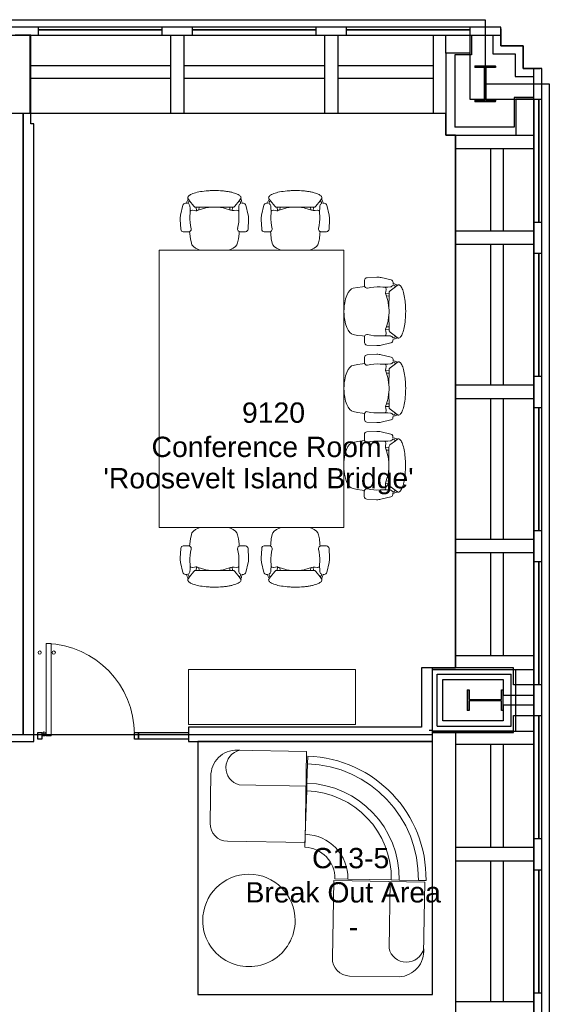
# Model space of a CAD drawing. Header units: inches. Extents: x -1 to 4727, y -3 to 1727.
# Tile 163 of 163: x 4521 to 4727, y 1344 to 1727. Entities that reach past the tile are written whole.
import ezdxf

# ---------------------------------------------------------------- set-up
doc = ezdxf.new("R2010")
doc.units = ezdxf.units.IN
doc.header["$LTSCALE"] = 42
doc.header["$MEASUREMENT"] = 0
doc.layers.get('0').update_dxf_attribs({"linetype": 'CONTINUOUS'})
for name, color, linetype in [('A-GLAZ', 8, 'CONTINUOUS'), ('A-WALL', 7, 'CONTINUOUS'), ('I-DOOR', 9, 'CONTINUOUS'), ('I-FURN', 8, 'CONTINUOUS'), ('I-FURN-CONF', 9, 'CONTINUOUS'), ('I-WALL', 8, 'CONTINUOUS'), ('Room Names & IDs', 7, 'CONTINUOUS'), ('S-COLS', 7, 'CONTINUOUS'), ('triGrossAreaLayer', 7, 'CONTINUOUS'), ('triLabelLayer', 7, 'CONTINUOUS'), ('triMeasuredGrossAreaLayer', 7, 'CONTINUOUS'), ('triSpaceLayer', 7, 'CONTINUOUS')]:
    doc.layers.add(name, color=color, linetype=linetype)
doc.styles.add('PDF Helvetica', font='Helvetica.ttf')
doc.styles.get("Standard").update_dxf_attribs({"font": 'romans.shx'})

# ---------------------------------------------------------------- blocks, each defined once
blk = doc.blocks.new('36 in table - FURN_Westelm_PedestalCoffeeTable-4384497-FURNITURE PLAN - FLOOR 09 - EAST')
at = {"lineweight": 9}
for start, end in [(360, 180), (180, 360)]:
    blk.add_arc((0, 0), 18, start, end, dxfattribs=at)
blk = doc.blocks.new('Bernhardt-Design_Seating_Casino_90-Curved_Corner - 90 Curved Corner-4407081-FURNITURE PLAN - FLOOR 09 - EAST')
at = {"lineweight": 9}
for p, q in [((-31.18, -0.67), (-33.28, 1.45)), ((33.54, 1.45), (31.44, -0.67)), ((-25.89, -6.03), (-31.18, -0.67)), ((31.44, -0.67), (26.15, -6.03)), ((-23.78, -8.16), (-25.89, -6.03)), ((26.15, -6.03), (24.04, -8.16)), ((-11.9, -20.19), (-23.78, -8.16)), ((24.04, -8.16), (12.16, -20.19)), ((-8.34, -23.8), (-11.9, -20.19)), ((12.16, -20.19), (8.6, -23.8))]:
    blk.add_line(p, q, dxfattribs=at)
for radius in [47.54, 44.56, 37.03, 34.03, 17.12, 12.05]:
    blk.add_arc((0.13, -32.37), radius, 45.3564, 134.6436, dxfattribs=at)
blk = doc.blocks.new('Bernhardt-Design_Seating_Casino_LHF - Casino 1 Seat LHF-4409196-FURNITURE PLAN - FLOOR 09 - EAST')
at = {"lineweight": 9}
for p, q in [((63.03, 18.17), (35, 18.17)), ((63.03, -17.32), (63.03, 18.17)), ((25.93, 8.86), (25.93, -10.47)), ((37.04, 4.67), (63.03, 4.67)), ((32.78, -17.32), (63.03, -17.32))]:
    blk.add_line(p, q, dxfattribs=at)
for centre, radius, start, end in [((36.02, 8.11), 10.11, 84.2084, 175.7916), ((38.65, 11.42), 6.94, 103.4732, 256.5268), ((32.78, -10.47), 6.85, 180, 270)]:
    blk.add_arc(centre, radius, start, end, dxfattribs=at)
blk = doc.blocks.new('Bernhardt-Design_Seating_Casino_LHF - Casino 1 Seat LHF-4409366-FURNITURE PLAN - FLOOR 09 - EAST')
at = {"lineweight": 9}
for p, q in [((32.78, 17.32), (63.03, 17.32)), ((63.03, 17.32), (63.03, -18.17)), ((25.93, -8.86), (25.93, 10.47)), ((37.04, -4.67), (63.03, -4.67)), ((63.03, -18.17), (35, -18.17))]:
    blk.add_line(p, q, dxfattribs=at)
for centre, radius, start, end in [((32.78, 10.47), 6.85, 90, 180), ((38.65, -11.42), 6.94, 103.4732, 256.5268), ((36.02, -8.11), 10.11, 184.2084, 275.7916)]:
    blk.add_arc(centre, radius, start, end, dxfattribs=at)
blk = doc.blocks.new('Community Table - Cisco 9_ x 6_ - 28_ HIGH 3-6751743-FURNITURE PLAN - FLOOR 09 - EAST')
at = {"lineweight": 9}
for p, q in [((36, 54), (-36, 54)), ((-36, 54), (-36, -54)), ((36, -54), (36, 54)), ((-36, -54), (36, -54))]:
    blk.add_line(p, q, dxfattribs=at)
blk = doc.blocks.new('Chair - Task - Herman Miller - Aeron - Default-1424596-FURNITURE PLAN - FLOOR 09 - EAST')
at = {"lineweight": 9}
for p, q in [((-5.69, 12.24), (-1.86, 13.15)), ((-0.16, 13.31), (3.68, 13.11)), ((4.63, 12.11), (4.63, 10.03)), ((-8.29, 10.29), (-8.1, 10.14)), ((-7.44, 9.64), (-8.1, 10.14)), ((-7.44, 9.64), (-5.32, 8.01)), ((-6.97, 10.69), (-6.47, 10.79)), ((-6.39, 10.29), (-6.69, 10.2)), ((-6.47, 10.79), (-6.46, 11.29)), ((-5.32, 8.01), (-4.97, 7.6)), ((-3.74, 8.65), (-3.61, 9.19)), ((-3.74, 8.54), (-3.74, 8.65)), ((-3.63, 7.72), (-3.74, 8.54)), ((-3.57, 7.19), (-3.63, 7.72)), ((-3.61, 9.19), (-3.5, 9.32)), ((-3.5, 9.32), (-3.23, 9.47)), ((4.56, 9.69), (5.45, 9.57)), ((5.45, 9.57), (7.37, 9.36)), ((7.37, 9.36), (9.02, 8.99)), ((9.02, 8.99), (9.73, 8.75)), ((9.73, 8.75), (10.41, 8.19)), ((10.41, 8.19), (11.03, 7.34)), ((-4.97, 7.6), (-4.91, 7.07)), ((-3.57, 6.95), (-4.91, 7.07)), ((-4.91, 7.07), (-4.89, 1.3)), ((-4.91, 5.96), (-3.89, 6.02)), ((-4.56, 3.74), (-3.8, 6.31)), ((-3.8, 6.31), (-3.57, 6.9)), ((-3.57, 6.9), (-3.57, 7.19)), ((11.03, 7.34), (11.57, 6.22)), ((11.57, 6.22), (12.02, 4.89)), ((12.02, 4.89), (12.35, 3.38)), ((-4.89, 1.3), (-4.62, 3.39)), ((-4.62, 3.39), (-4.56, 3.74)), ((12.35, 3.38), (12.51, 2.13)), ((-4.89, -1.3), (-4.91, -7.07)), ((-4.62, -3.39), (-4.89, -1.3)), ((-4.56, -3.74), (-4.62, -3.39)), ((-3.8, -6.31), (-4.56, -3.74)), ((12.35, -3.38), (12.02, -4.89)), ((12.51, -2.13), (12.35, -3.38)), ((-4.97, -7.6), (-5.32, -8.01)), ((-4.91, -7.07), (-4.97, -7.6)), ((-4.91, -5.96), (-3.89, -6.02)), ((-3.57, -6.95), (-4.91, -7.07)), ((-3.57, -6.9), (-3.8, -6.31)), ((-3.63, -7.72), (-3.57, -7.19)), ((-3.57, -7.19), (-3.57, -6.9)), ((11.03, -7.34), (10.41, -8.19)), ((11.57, -6.22), (11.03, -7.34)), ((12.02, -4.89), (11.57, -6.22)), ((-8.1, -10.14), (-8.29, -10.29)), ((-8.1, -10.14), (-7.44, -9.64)), ((-5.32, -8.01), (-7.44, -9.64)), ((-6.47, -10.79), (-6.97, -10.69)), ((-6.69, -10.2), (-6.39, -10.29)), ((-6.46, -11.29), (-6.47, -10.79)), ((-3.74, -8.54), (-3.63, -7.72)), ((-3.74, -8.65), (-3.74, -8.54)), ((-3.61, -9.19), (-3.74, -8.65)), ((-3.5, -9.32), (-3.61, -9.19)), ((-3.23, -9.47), (-3.5, -9.32)), ((5.45, -9.57), (4.56, -9.69)), ((4.63, -10.03), (4.63, -12.11)), ((7.37, -9.36), (5.45, -9.57)), ((9.02, -8.99), (7.37, -9.36)), ((9.73, -8.75), (9.02, -8.99)), ((10.41, -8.19), (9.73, -8.75)), ((-1.86, -13.15), (-5.69, -12.24)), ((3.68, -13.11), (-0.16, -13.31))]:
    blk.add_line(p, q, dxfattribs=at)
for centre, radius, start, end in [((-5.46, 11.27), 1, 103.3925, 178.698), ((-0.47, 7.31), 6, 87.0643, 103.3925), ((3.63, 12.11), 1, 0, 87.0643), ((-8.57, 9.93), 0.45, 52.4809, 89.3775), ((-6.72, 8.74), 1.96, 97.4331, 134.5669), ((-6.33, 8.94), 1.31, 105.9454, 147.8944), ((-5.34, 10.69), 1.13, 200.7831, 264.9363), ((-3.13, 35.67), 26.21, 264.9363, 273.5466), ((-0.51, -6.46), 16, 75.7341, 93.5466), ((3.66, 9.96), 0.937, 255.7341, 335.4422), ((3.63, 10.03), 1, 332.4862, 0), ((17.99, -0.99), 22.97, 159.7776, 162.2357), ((27.52, 0), 32.43, 177.709, 182.291), ((-4.36, 0), 17, 352.8004, 7.1996), ((17.99, 0.99), 22.97, 197.7643, 200.2224), ((-8.57, -9.93), 0.45, 270.6225, 307.5191), ((-6.72, -8.74), 1.96, 225.4331, 262.5669), ((-6.33, -8.94), 1.31, 212.1056, 254.0546), ((-5.46, -11.27), 1, 181.302, 256.6075), ((-5.34, -10.69), 1.13, 95.0637, 159.2169), ((-3.13, -35.67), 26.21, 86.4534, 95.0637), ((-0.51, 6.46), 16, 266.4534, 284.2659), ((3.66, -9.96), 0.937, 24.5578, 104.2659), ((3.63, -10.03), 1, 0, 27.5138), ((-0.47, -7.31), 6, 256.6075, 272.9357), ((3.63, -12.11), 1, 272.9357, 0)]:
    blk.add_arc(centre, radius, start, end, dxfattribs=at)
blk.add_open_spline([(-8.56, -10.38), (-8.71, -10.38), (-9.01, -10.3), (-9.59, -9.79), (-10.25, -8.54), (-10.89, -6.21), (-11.23, -3.75), (-11.37, -1.63), (-11.42, 0.54), (-11.32, 2.72), (-11.1, 4.73), (-10.86, 6.13), (-10.57, 7.37), (-10.23, 8.44), (-9.85, 9.29), (-9.44, 9.92), (-9.01, 10.3), (-8.71, 10.38), (-8.56, 10.38)], degree=3, knots=[-1, -1, -1, -1, -0.95, -0.9, -0.8, -0.7, -0.6, -0.55, -0.5, -0.4, -0.35, -0.3, -0.25, -0.2, -0.15, -0.1, -0.05, 0, 0, 0, 0], dxfattribs=at)
blk = doc.blocks.new('Chair - Task - Herman Miller - Aeron - Default-V201-FURNITURE PLAN - FLOOR 09 - EAST')
at = {"lineweight": 9}
for p, q in [((-1.86, 13.15), (-5.69, 12.24)), ((3.68, 13.11), (-0.16, 13.31)), ((4.63, 10.03), (4.63, 12.11)), ((-8.1, 10.14), (-8.29, 10.29)), ((-8.1, 10.14), (-7.44, 9.64)), ((-5.32, 8.01), (-7.44, 9.64)), ((-6.47, 10.79), (-6.97, 10.69)), ((-6.69, 10.2), (-6.39, 10.29)), ((-6.46, 11.29), (-6.47, 10.79)), ((-4.97, 7.6), (-5.32, 8.01)), ((-3.61, 9.19), (-3.74, 8.65)), ((-3.74, 8.65), (-3.74, 8.54)), ((-3.74, 8.54), (-3.63, 7.72)), ((-3.63, 7.72), (-3.57, 7.19)), ((-3.5, 9.32), (-3.61, 9.19)), ((-3.23, 9.47), (-3.5, 9.32)), ((5.45, 9.57), (4.56, 9.69)), ((7.37, 9.36), (5.45, 9.57)), ((9.02, 8.99), (7.37, 9.36)), ((9.73, 8.75), (9.02, 8.99)), ((10.41, 8.19), (9.73, 8.75)), ((11.03, 7.34), (10.41, 8.19)), ((-4.91, 7.07), (-4.97, 7.6)), ((-3.57, 6.95), (-4.91, 7.07)), ((-4.89, 1.3), (-4.91, 7.07)), ((-4.91, 5.96), (-3.89, 6.02)), ((-3.8, 6.31), (-4.56, 3.74)), ((-3.57, 6.9), (-3.8, 6.31)), ((-3.57, 7.19), (-3.57, 6.9)), ((11.57, 6.22), (11.03, 7.34)), ((12.02, 4.89), (11.57, 6.22)), ((12.35, 3.38), (12.02, 4.89)), ((-4.62, 3.39), (-4.89, 1.3)), ((-4.56, 3.74), (-4.62, 3.39)), ((12.51, 2.13), (12.35, 3.38)), ((-4.91, -7.07), (-4.89, -1.3)), ((-4.89, -1.3), (-4.62, -3.39)), ((-4.62, -3.39), (-4.56, -3.74)), ((-4.56, -3.74), (-3.8, -6.31)), ((12.02, -4.89), (12.35, -3.38)), ((12.35, -3.38), (12.51, -2.13)), ((-5.32, -8.01), (-4.97, -7.6)), ((-4.97, -7.6), (-4.91, -7.07)), ((-4.91, -5.96), (-3.89, -6.02)), ((-3.57, -6.95), (-4.91, -7.07)), ((-3.8, -6.31), (-3.57, -6.9)), ((-3.57, -7.19), (-3.63, -7.72)), ((-3.57, -6.9), (-3.57, -7.19)), ((10.41, -8.19), (11.03, -7.34)), ((11.03, -7.34), (11.57, -6.22)), ((11.57, -6.22), (12.02, -4.89)), ((-8.29, -10.29), (-8.1, -10.14)), ((-7.44, -9.64), (-8.1, -10.14)), ((-7.44, -9.64), (-5.32, -8.01)), ((-6.97, -10.69), (-6.47, -10.79)), ((-6.39, -10.29), (-6.69, -10.2)), ((-6.47, -10.79), (-6.46, -11.29)), ((-3.63, -7.72), (-3.74, -8.54)), ((-3.74, -8.54), (-3.74, -8.65)), ((-3.74, -8.65), (-3.61, -9.19)), ((-3.61, -9.19), (-3.5, -9.32)), ((-3.5, -9.32), (-3.23, -9.47)), ((4.56, -9.69), (5.45, -9.57)), ((4.63, -12.11), (4.63, -10.03)), ((5.45, -9.57), (7.37, -9.36)), ((7.37, -9.36), (9.02, -8.99)), ((9.02, -8.99), (9.73, -8.75)), ((9.73, -8.75), (10.41, -8.19)), ((-5.69, -12.24), (-1.86, -13.15)), ((-0.16, -13.31), (3.68, -13.11))]:
    blk.add_line(p, q, dxfattribs=at)
for centre, radius, start, end in [((-5.46, 11.27), 1, 103.3925, 178.698), ((-0.47, 7.31), 6, 87.0643, 103.3925), ((3.63, 12.11), 1, 0, 87.0643), ((-8.57, 9.93), 0.45, 52.4809, 89.3775), ((-6.72, 8.74), 1.96, 97.4331, 134.5669), ((-6.33, 8.94), 1.31, 105.9454, 147.8944), ((-5.34, 10.69), 1.13, 200.7831, 264.9363), ((-3.13, 35.67), 26.21, 264.9363, 273.5466), ((-0.51, -6.46), 16, 75.7341, 93.5466), ((3.66, 9.96), 0.937, 255.7341, 335.4422), ((3.63, 10.03), 1, 332.4862, 360), ((17.99, -0.99), 22.97, 159.7776, 162.2357), ((27.52, 0), 32.43, 177.709, 182.291), ((-4.36, 0), 17, 3.6508, 7.1996), ((-4.36, 0), 17, 352.8004, 356.4761), ((17.99, 0.99), 22.97, 197.7643, 200.2224), ((-8.57, -9.93), 0.45, 270.6225, 307.5191), ((-6.72, -8.74), 1.96, 225.4331, 262.5669), ((-6.33, -8.94), 1.31, 212.1056, 254.0546), ((-5.46, -11.27), 1, 181.302, 256.6075), ((-5.34, -10.69), 1.13, 95.0637, 159.2169), ((-3.13, -35.67), 26.21, 86.4534, 95.0637), ((-0.51, 6.46), 16, 266.4534, 284.2659), ((3.66, -9.96), 0.937, 24.5578, 104.2659), ((3.63, -10.03), 1, 360, 27.5138), ((-0.47, -7.31), 6, 256.6075, 272.9357), ((3.63, -12.11), 1, 272.9357, 360)]:
    blk.add_arc(centre, radius, start, end, dxfattribs=at)
blk.add_open_spline([(-8.56, 10.38), (-8.71, 10.38), (-9.01, 10.3), (-9.44, 9.92), (-9.85, 9.29), (-10.23, 8.44), (-10.57, 7.37), (-10.86, 6.13), (-11.1, 4.73), (-11.32, 2.72), (-11.42, 0.54), (-11.37, -1.63), (-11.23, -3.75), (-10.89, -6.21), (-10.25, -8.54), (-9.59, -9.79), (-9.01, -10.3), (-8.71, -10.38), (-8.56, -10.38)], degree=3, knots=[0, 0, 0, 0, 0.05, 0.1, 0.15, 0.2, 0.25, 0.3, 0.35, 0.4, 0.5, 0.55, 0.6, 0.7, 0.8, 0.9, 0.95, 1, 1, 1, 1], dxfattribs=at)
blk = doc.blocks.new('Chair - Task - Herman Miller - Aeron - Default-V320-FURNITURE PLAN - FLOOR 09 - EAST')
at = {"lineweight": 9}
for p, q in [((-1.86, 13.15), (-5.69, 12.24)), ((3.68, 13.11), (-0.16, 13.31)), ((4.63, 10.03), (4.63, 12.11)), ((-8.1, 10.14), (-8.29, 10.29)), ((-8.1, 10.14), (-7.44, 9.64)), ((-5.32, 8.01), (-7.44, 9.64)), ((-6.47, 10.79), (-6.97, 10.69)), ((-6.69, 10.2), (-6.39, 10.29)), ((-6.46, 11.29), (-6.47, 10.79)), ((-4.97, 7.6), (-5.32, 8.01)), ((-3.61, 9.19), (-3.74, 8.65)), ((-3.74, 8.65), (-3.74, 8.54)), ((-3.74, 8.54), (-3.63, 7.72)), ((-3.63, 7.72), (-3.57, 7.19)), ((-3.5, 9.32), (-3.61, 9.19)), ((-3.23, 9.47), (-3.5, 9.32)), ((5.45, 9.57), (4.56, 9.69)), ((7.37, 9.36), (5.45, 9.57)), ((9.02, 8.99), (7.37, 9.36)), ((9.73, 8.75), (9.02, 8.99)), ((10.41, 8.19), (9.73, 8.75)), ((11.03, 7.34), (10.41, 8.19)), ((-4.91, 7.07), (-4.97, 7.6)), ((-3.57, 6.95), (-4.91, 7.07)), ((-4.89, 1.3), (-4.91, 7.07)), ((-4.91, 5.96), (-3.89, 6.02)), ((-3.8, 6.31), (-4.56, 3.74)), ((-3.57, 6.9), (-3.8, 6.31)), ((-3.57, 7.19), (-3.57, 6.9)), ((11.57, 6.22), (11.03, 7.34)), ((11.81, 5.53), (11.57, 6.22)), ((-4.62, 3.39), (-4.89, 1.3)), ((-4.56, 3.74), (-4.62, 3.39)), ((-4.91, -7.07), (-4.89, -1.3)), ((-4.89, -1.3), (-4.62, -3.39)), ((-4.62, -3.39), (-4.56, -3.74)), ((-4.56, -3.74), (-3.8, -6.31)), ((-5.32, -8.01), (-4.97, -7.6)), ((-4.97, -7.6), (-4.91, -7.07)), ((-4.91, -5.96), (-3.89, -6.02)), ((-3.57, -6.95), (-4.91, -7.07)), ((-3.8, -6.31), (-3.57, -6.9)), ((-3.57, -7.19), (-3.63, -7.72)), ((-3.57, -6.9), (-3.57, -7.19)), ((10.41, -8.19), (11.03, -7.34)), ((11.03, -7.34), (11.57, -6.22)), ((11.57, -6.22), (11.79, -5.57)), ((-8.29, -10.29), (-8.1, -10.14)), ((-7.44, -9.64), (-8.1, -10.14)), ((-7.44, -9.64), (-5.32, -8.01)), ((-6.97, -10.69), (-6.47, -10.79)), ((-6.39, -10.29), (-6.69, -10.2)), ((-6.47, -10.79), (-6.46, -11.29)), ((-3.63, -7.72), (-3.74, -8.54)), ((-3.74, -8.54), (-3.74, -8.65)), ((-3.74, -8.65), (-3.61, -9.19)), ((-3.61, -9.19), (-3.5, -9.32)), ((-3.5, -9.32), (-3.23, -9.47)), ((4.56, -9.69), (5.45, -9.57)), ((4.63, -12.11), (4.63, -10.03)), ((5.45, -9.57), (7.37, -9.36)), ((7.37, -9.36), (9.02, -8.99)), ((9.02, -8.99), (9.73, -8.75)), ((9.73, -8.75), (10.41, -8.19)), ((-5.69, -12.24), (-1.86, -13.15)), ((-0.16, -13.31), (3.68, -13.11))]:
    blk.add_line(p, q, dxfattribs=at)
for centre, radius, start, end in [((-5.46, 11.27), 1, 103.3925, 178.698), ((-0.47, 7.31), 6, 87.0643, 103.3925), ((3.63, 12.11), 1, 0, 87.0643), ((-8.57, 9.93), 0.45, 52.4809, 89.3775), ((-6.72, 8.74), 1.96, 97.4331, 134.5669), ((-6.33, 8.94), 1.31, 105.9454, 147.8944), ((-5.34, 10.69), 1.13, 200.7831, 264.9363), ((-3.13, 35.67), 26.21, 264.9363, 273.5466), ((-0.51, -6.46), 16, 75.7341, 93.5466), ((3.66, 9.96), 0.937, 255.7341, 335.4422), ((3.63, 10.03), 1, 332.4862, 360), ((17.99, -0.99), 22.97, 159.7776, 162.2357), ((27.52, 0), 32.43, 177.709, 182.291), ((17.99, 0.99), 22.97, 197.7643, 200.2224), ((-8.57, -9.93), 0.45, 270.6225, 307.5191), ((-6.72, -8.74), 1.96, 225.4331, 262.5669), ((-6.33, -8.94), 1.31, 212.1056, 254.0546), ((-5.46, -11.27), 1, 181.302, 256.6075), ((-5.34, -10.69), 1.13, 95.0637, 159.2169), ((-3.13, -35.67), 26.21, 86.4534, 95.0637), ((-0.51, 6.46), 16, 266.4534, 284.2659), ((3.66, -9.96), 0.937, 24.5578, 104.2659), ((3.63, -10.03), 1, 360, 27.5138), ((-0.47, -7.31), 6, 256.6075, 272.9357), ((3.63, -12.11), 1, 272.9357, 360)]:
    blk.add_arc(centre, radius, start, end, dxfattribs=at)
blk.add_open_spline([(-8.56, 10.38), (-8.71, 10.38), (-9.01, 10.3), (-9.44, 9.92), (-9.85, 9.29), (-10.23, 8.44), (-10.57, 7.37), (-10.86, 6.13), (-11.1, 4.73), (-11.32, 2.72), (-11.42, 0.54), (-11.37, -1.63), (-11.23, -3.75), (-10.89, -6.21), (-10.25, -8.54), (-9.59, -9.79), (-9.01, -10.3), (-8.71, -10.38), (-8.56, -10.38)], degree=3, knots=[0, 0, 0, 0, 0.05, 0.1, 0.15, 0.2, 0.25, 0.3, 0.35, 0.4, 0.5, 0.55, 0.6, 0.7, 0.8, 0.9, 0.95, 1, 1, 1, 1], dxfattribs=at)
blk = doc.blocks.new('Door CW - Single - Offset Pivot Hinge - Single Swing - w Rails - Default - Interior CISCO-7565961-FURNITURE PLAN - FLOOR 09 - EAST')
at = {"lineweight": 9}
for p, q in [((14.38, -35.92), (14.38, 0)), ((14.38, 0), (16.37, 0)), ((16.37, -35.92), (16.37, 0)), ((17.19, -1.5), (17.19, 0)), ((16.44, -0.75), (17.94, -0.75)), ((14.38, -35.92), (16.37, -35.92))]:
    blk.add_line(p, q, dxfattribs=at)
for centre, radius in [((17.19, -0.75), 0.75), ((13.37, -32.42), 0.625), ((18.87, -32.42), 0.625)]:
    blk.add_circle(centre, radius, dxfattribs=at)
blk.add_arc((17.19, -0.75), 35.19, 180, 268.2697, dxfattribs=at)
blk = doc.blocks.new('Credenza - Generic - Single Salamander 2-21_5_ deep-5351222-FURNITURE PLAN - FLOOR 09 - EAST')
at = {"lineweight": 9}
for p, q in [((-32.5, 19.5), (-32.5, -2)), ((32.5, 19.5), (-32.5, 19.5)), ((32.5, 19.5), (-32.5, 19.5)), ((-32.5, 19.5), (-32.5, -2)), ((32.5, -2), (32.5, 19.5)), ((32.5, -2), (32.5, 19.5)), ((-32.5, -2), (32.5, -2)), ((-32.5, -2), (32.5, -2))]:
    blk.add_line(p, q, dxfattribs=at)
blk = doc.blocks.new('12GLS')
for p, q in [((0, 0.625), (48, 0.625)), ((0, 0.4375), (48, 0.4375)), ((0, -0.5625), (48, -0.5625))]:
    blk.add_line(p, q)
blk = doc.blocks.new('EXT WALL')
at = {"layer": 'A-GLAZ'}
for p, q in [((4995.63, 1304), (4983.63, 1304)), ((5043.63, 1304), (4995.63, 1304)), ((4995.63, 1300.94), (4995.63, 1304)), ((5043.63, 1304), (5043.63, 1300.94)), ((5055.63, 1304), (5043.63, 1304)), ((5103.63, 1304), (5055.63, 1304)), ((5055.63, 1300.94), (5055.63, 1304)), ((5103.63, 1304), (5103.63, 1300.94)), ((5115.63, 1304), (5103.63, 1304)), ((5163.63, 1304), (5115.63, 1304)), ((5115.63, 1300.94), (5115.63, 1304)), ((5163.63, 1304), (5163.63, 1300.94)), ((5175.63, 1304), (5163.63, 1304)), ((5175.63, 1300.94), (5175.63, 1304)), ((2295.63, 1300.94), (5175.63, 1300.94)), ((4983.63, 1300.94), (4995.63, 1300.94)), ((5043.63, 1303), (4995.63, 1303)), ((5043.63, 1302.81), (4995.63, 1302.81)), ((5043.63, 1300.94), (5055.63, 1300.94)), ((5103.63, 1303), (5055.63, 1303)), ((5103.63, 1302.81), (5055.63, 1302.81)), ((5103.63, 1300.94), (5115.63, 1300.94)), ((5163.63, 1303), (5115.63, 1303)), ((5163.63, 1302.81), (5115.63, 1302.81)), ((5163.63, 1300.94), (5175.63, 1300.94)), ((5191.63, 1288), (5188.57, 1288)), ((5188.57, -404), (5188.57, 1288)), ((5191.63, 1276), (5191.63, 1288)), ((5188.57, 1276), (5191.63, 1276)), ((5190.44, 1228), (5190.44, 1276)), ((5190.63, 1228), (5190.63, 1276)), ((5191.63, 1228), (5191.63, 1276)), ((5191.63, 1228), (5188.57, 1228)), ((5191.63, 1216), (5191.63, 1228)), ((5188.57, 1216), (5191.63, 1216)), ((5190.44, 1168), (5190.44, 1216)), ((5190.63, 1168), (5190.63, 1216)), ((5191.63, 1168), (5191.63, 1216)), ((5191.63, 1168), (5188.57, 1168)), ((5191.63, 1156), (5191.63, 1168)), ((5188.57, 1156), (5191.63, 1156)), ((5190.44, 1108), (5190.44, 1156)), ((5190.63, 1108), (5190.63, 1156)), ((5191.63, 1108), (5191.63, 1156)), ((5191.63, 1108), (5188.57, 1108)), ((5191.63, 1096), (5191.63, 1108)), ((5188.57, 1096), (5191.63, 1096)), ((5190.44, 1048), (5190.44, 1096)), ((5190.63, 1048), (5190.63, 1096)), ((5191.63, 1048), (5191.63, 1096)), ((5191.63, 1048), (5188.57, 1048)), ((5191.63, 1036), (5191.63, 1048)), ((5188.57, 1036), (5191.63, 1036)), ((5190.44, 988), (5190.44, 1036)), ((5190.63, 988), (5190.63, 1036)), ((5191.63, 988), (5191.63, 1036)), ((5191.63, 988), (5188.57, 988)), ((5191.63, 976), (5191.63, 988)), ((5188.57, 976), (5191.63, 976)), ((5190.44, 928), (5190.44, 976)), ((5190.63, 928), (5190.63, 976)), ((5191.63, 928), (5191.63, 976)), ((5191.63, 928), (5188.57, 928)), ((5191.63, 916), (5191.63, 928))]:
    blk.add_line(p, q, dxfattribs=at)
blk.add_lwpolyline([(2283.63, -420), (5175.63, -420), (5175.63, -412.75), (5184.38, -412.75), (5184.38, -404), (5191.63, -404), (5191.63, 1288), (5184.38, 1288), (5184.38, 1296.75), (5175.63, 1296.75), (5175.63, 1304), (2283.63, 1304)], dxfattribs=at)
at = {"layer": 'A-WALL'}
for p, q in [((5175.63, 1303.44), (5175.63, 1296.75)), ((4992.26, 1300.94), (4992.26, 1270.44)), ((5047.01, 1300.94), (5047.01, 1270.44)), ((5052.26, 1300.94), (5052.26, 1270.44)), ((5107.01, 1300.94), (5107.01, 1270.44)), ((5112.26, 1300.94), (5112.26, 1270.44)), ((5149.38, 1300.94), (5149.38, 1270.44)), ((5154.32, 1293.94), (5154.32, 1300.94)), ((5163.63, 1300.94), (5163.63, 1293.94)), ((5164.26, 1300.94), (5164.26, 1293.31)), ((5172.51, 1300.94), (5172.51, 1293.62)), ((5175.63, 1296.75), (5184.38, 1296.75)), ((5184.38, 1296.75), (5184.38, 1288)), ((5163.63, 1293.94), (5154.32, 1293.94)), ((5154.32, 1293.94), (5154.32, 1261.94)), ((5157.76, 1293.31), (5157.75, 1265.06)), ((5164.26, 1293.31), (5157.76, 1293.31)), ((5172.51, 1293.62), (5181.26, 1293.62)), ((5181.26, 1293.62), (5181.26, 1284.87)), ((5047.01, 1289), (4992.26, 1289)), ((5107.01, 1289), (5052.26, 1289)), ((5149.38, 1289), (5112.26, 1289)), ((5181.26, 1284.87), (5188.57, 1284.87)), ((5184.38, 1288), (5191.07, 1288)), ((5047.01, 1284), (4992.26, 1284)), ((5107.01, 1284), (5052.26, 1284)), ((5149.38, 1284), (5112.26, 1284)), ((5188.57, 1276.62), (5180.94, 1276.62)), ((5180.94, 1276.62), (5180.94, 1265.06)), ((5188.57, 1276), (5181.57, 1276)), ((5181.57, 1276), (5181.57, 1261.94)), ((5154.32, 1270.44), (4824.63, 1270.44)), ((5180.94, 1265.06), (5157.75, 1265.06)), ((5154.32, 1261.94), (5188.57, 1261.94)), ((5158.07, 1261.94), (5158.07, 1054.44)), ((5188.57, 1256.69), (5158.07, 1256.69)), ((5171.63, 1256.69), (5171.63, 1224.62)), ((5176.63, 1256.69), (5176.63, 1224.62)), ((5188.57, 1224.62), (5158.07, 1224.62)), ((5188.57, 1219.37), (5158.07, 1219.37)), ((5171.63, 1219.37), (5171.63, 1164.62)), ((5176.63, 1219.37), (5176.63, 1164.62)), ((5188.57, 1164.62), (5158.07, 1164.62)), ((5188.57, 1159.37), (5158.07, 1159.37)), ((5171.63, 1159.37), (5171.63, 1104.62)), ((5176.63, 1159.37), (5176.63, 1104.62)), ((5188.57, 1104.62), (5158.07, 1104.62)), ((5188.57, 1099.37), (5158.07, 1099.37)), ((5171.63, 1099.37), (5171.63, 1059.25)), ((5176.63, 1099.37), (5176.63, 1059.25)), ((5188.57, 1059.25), (5158.07, 1059.25)), ((5149.07, 1030), (5149.07, 1054)), ((5149.07, 1054), (5188.57, 1054)), ((5150.94, 1031.87), (5150.94, 1052.12)), ((5150.94, 1052.12), (5179.69, 1052.12)), ((5179.69, 1031.87), (5179.69, 1052.12)), ((5181.57, 1030), (5181.57, 1054)), ((5150.94, 1031.87), (5179.69, 1031.87)), ((5149.07, 1030), (5188.57, 1030)), ((5158.07, 1030), (5158.07, 814)), ((5188.57, 1024.75), (5158.07, 1024.75)), ((5171.63, 1024.75), (5171.63, 984.62)), ((5176.63, 1024.75), (5176.63, 984.62)), ((5188.57, 984.62), (5158.07, 984.62)), ((5188.57, 979.37), (5158.07, 979.37)), ((5171.63, 979.37), (5171.63, 924.62)), ((5176.63, 979.37), (5176.63, 924.62)), ((5188.57, 924.62), (5158.07, 924.62))]:
    blk.add_line(p, q, dxfattribs=at)
at = {"layer": 'A-GLAZ', "rotation": 180.0000050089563}
blk.add_blockref('12GLS', (5163.63, 1303.44), dxfattribs=at)
blk = doc.blocks.new('W-Wide Flange-Column - W14X75-2731376-FURNITURE PLAN - FLOOR 09 - EAST')
at = {"lineweight": 18}
for p, q in [((4, 7), (-4, 7)), ((-4, 7), (-4, 6.29)), ((-4, 6.29), (-0.22, 6.29)), ((-0.22, 6.29), (-0.22, -6.29)), ((0.22, -6.29), (0.22, 6.29)), ((0.22, 6.29), (4, 6.29)), ((4, 6.29), (4, 7)), ((-0.22, -6.29), (-4, -6.29)), ((-4, -6.29), (-4, -7)), ((-4, -7), (4, -7)), ((4, -6.29), (0.22, -6.29)), ((4, -7), (4, -6.29))]:
    blk.add_line(p, q, dxfattribs=at)
blk = doc.blocks.new('columns')
at = {"layer": 'S-COLS'}
for p, q in [((5165.63, 1288.83), (5173.63, 1288.83)), ((5165.63, 1288.3), (5165.63, 1288.83)), ((5169.37, 1288.3), (5165.63, 1288.3)), ((5169.37, 1275.7), (5169.37, 1288.3)), ((5169.9, 1288.3), (5169.9, 1275.7)), ((5173.63, 1288.3), (5169.9, 1288.3)), ((5173.63, 1288.83), (5173.63, 1288.3)), ((5165.63, 1275.7), (5169.37, 1275.7)), ((5165.63, 1275.17), (5165.63, 1275.7)), ((5173.63, 1275.17), (5165.63, 1275.17)), ((5169.9, 1275.7), (5173.63, 1275.7)), ((5173.63, 1275.7), (5173.63, 1275.17)), ((5162.8, 1046), (5163.33, 1046)), ((5162.8, 1038), (5162.8, 1046)), ((5163.33, 1046), (5163.33, 1042.26)), ((5175.93, 1046), (5176.46, 1046)), ((5175.93, 1042.26), (5175.93, 1046)), ((5176.46, 1046), (5176.46, 1038)), ((5163.33, 1042.26), (5175.93, 1042.26)), ((5175.93, 1041.73), (5163.33, 1041.73)), ((5163.33, 1041.73), (5163.33, 1038)), ((5175.93, 1038), (5175.93, 1041.73)), ((5163.33, 1038), (5162.8, 1038)), ((5176.46, 1038), (5175.93, 1038))]:
    blk.add_line(p, q, dxfattribs=at)
blk.add_blockref('W-Wide Flange-Column - W14X75-2731376-FURNITURE PLAN - FLOOR 09 - EAST', (5169.62, 1282), dxfattribs=at)
at = {"layer": 'S-COLS', "rotation": 90.0000000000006}
blk.add_blockref('W-Wide Flange-Column - W14X75-2731376-FURNITURE PLAN - FLOOR 09 - EAST', (5169.62, 1042), dxfattribs=at)

msp = doc.modelspace()

# ---------------------------------------------------------------- linework, layer by layer
at = {"layer": 'I-DOOR'}
for points in [[(4529.34, 1446.87), (4527.78, 1446.87), (4527.78, 1449.37), (4529.34, 1449.37)], [(4566.91, 1446.87), (4565.34, 1446.87), (4565.34, 1449.37), (4566.91, 1449.37)], [(4586.47, 1446.87), (4566.91, 1446.87), (4566.91, 1449.37), (4586.47, 1449.37)]]:
    msp.add_lwpolyline(points, close=True, dxfattribs=at)
at = {"layer": 'I-WALL'}
for p, q in [((4525.06, 1720.94), (4518.94, 1720.94)), ((4525.06, 1686.44), (4525.06, 1720.94)), ((4526.25, 1686.44), (4525.06, 1686.44)), ((4526.25, 1445.94), (4526.25, 1686.44)), ((4713, 1474.62), (4677.19, 1474.62)), ((4677.19, 1474.62), (4677.19, 1451.44)), ((4681.44, 1474), (4713, 1474)), ((4681.44, 1470), (4681.44, 1474)), ((4713, 1474), (4713, 1474.62)), ((4713, 1468), (4713, 1474)), ((4685.44, 1470), (4709, 1470)), ((4685.44, 1454), (4685.44, 1470)), ((4709, 1470), (4709, 1464)), ((4721, 1468), (4713, 1468)), ((4721, 1464), (4721, 1468)), ((4709, 1464), (4721, 1464)), ((4709, 1460), (4709, 1454)), ((4721, 1460), (4709, 1460)), ((4721, 1456), (4721, 1460)), ((4709, 1454), (4685.44, 1454)), ((4713, 1450), (4713, 1456)), ((4713, 1456), (4721, 1456)), ((4677.19, 1451.44), (4586.47, 1451.44)), ((4586.47, 1451.44), (4586.47, 1445.94)), ((4681.44, 1450.19), (4680.19, 1450.19)), ((4681.44, 1445.94), (4681.44, 1450)), ((4713, 1450), (4681.44, 1450)), ((4681.44, 1449.37), (4713, 1449.37)), ((4713, 1449.37), (4713, 1450)), ((4517.75, 1445.94), (4526.25, 1445.94)), ((4586.47, 1445.94), (4681.44, 1445.94))]:
    msp.add_line(p, q, dxfattribs=at)
at = {"layer": 'triGrossAreaLayer'}
msp.add_lwpolyline([(1822, 1726.94), (4702, 1726.94), (4702, 1702), (4726.94, 1702), (4726.94, 22), (4702, 22), (4702, -2.94), (3810.86, -2.94), (1822, -2.94)], dxfattribs=at)
at = {"layer": 'triMeasuredGrossAreaLayer'}
msp.add_lwpolyline([(1828, 1720.94), (4696, 1720.94), (4696, 1696), (4720.94, 1696), (4720.94, 28)], dxfattribs=at)
at = {"layer": 'triSpaceLayer'}
for points in [[(4522, 1448.69), (4522, 1690.44), (4357, 1690.44), (4357, 1681.44), (4331.43, 1681.44), (4331.43, 1448.69)], [(4681.44, 1448.69), (4681.44, 1474.62), (4690.44, 1474.62), (4690.44, 1681.94), (4686.69, 1681.94), (4686.69, 1690.44), (4522, 1690.44), (4522, 1448.69)], [(4681.44, 1445.94), (4590.01, 1445.94), (4590.01, 1347.45), (4681.44, 1347.45)]]:
    msp.add_lwpolyline(points, close=True, dxfattribs=at)

# ---------------------------------------------------------------- block references
at = {"layer": 'A-WALL'}
msp.add_blockref('EXT WALL', (-467.63, 420), dxfattribs=at)
at = {"layer": 'I-DOOR', "rotation": 180}
msp.add_blockref('Door CW - Single - Offset Pivot Hinge - Single Swing - w Rails - Default - Interior CISCO-7565961-FURNITURE PLAN - FLOOR 09 - EAST', (4547.34, 1448.12), dxfattribs=at)
at = {"layer": 'I-FURN'}
for name, p, rotation in [('Bernhardt-Design_Seating_Casino_90-Curved_Corner - 90 Curved Corner-4407081-FURNITURE PLAN - FLOOR 09 - EAST', (4654.75, 1415.08), 313.5781650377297), ('Bernhardt-Design_Seating_Casino_LHF - Casino 1 Seat LHF-4409196-FURNITURE PLAN - FLOOR 09 - EAST', (4569.1, 1425), 359.0000000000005), ('36 in table - FURN_Westelm_PedestalCoffeeTable-4384497-FURNITURE PLAN - FLOOR 09 - EAST', (4609.97, 1376.26), 180), ('Bernhardt-Design_Seating_Casino_LHF - Casino 1 Seat LHF-4409366-FURNITURE PLAN - FLOOR 09 - EAST', (4659.2, 1328.51), 88.99999999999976)]:
    msp.add_blockref(name, p, dxfattribs=dict(at, rotation=rotation))
at = {"layer": 'I-FURN-CONF'}
for name, p, rotation in [('Chair - Task - Herman Miller - Aeron - Default-V320-FURNITURE PLAN - FLOOR 09 - EAST', (4596.52, 1649.02), 270.0637550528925), ('Chair - Task - Herman Miller - Aeron - Default-V320-FURNITURE PLAN - FLOOR 09 - EAST', (4628.03, 1649.02), 270.0637550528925), ('Community Table - Cisco 9_ x 6_ - 28_ HIGH 3-6751743-FURNITURE PLAN - FLOOR 09 - EAST', (4610.97, 1583.22), 180), ('Chair - Task - Herman Miller - Aeron - Default-1424596-FURNITURE PLAN - FLOOR 09 - EAST', (4659.61, 1613.36), 179.9362449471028), ('Chair - Task - Herman Miller - Aeron - Default-1424596-FURNITURE PLAN - FLOOR 09 - EAST', (4659.61, 1583.36), 179.9362449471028), ('Chair - Task - Herman Miller - Aeron - Default-V201-FURNITURE PLAN - FLOOR 09 - EAST', (4659.54, 1553.36), 179.9362449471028)]:
    msp.add_blockref(name, p, dxfattribs=dict(at, rotation=rotation))
at = {"layer": 'I-FURN-CONF', "xscale": -1, "rotation": 269.9362449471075}
for p in [(4596.52, 1517.42), (4628.03, 1517.42)]:
    msp.add_blockref('Chair - Task - Herman Miller - Aeron - Default-V320-FURNITURE PLAN - FLOOR 09 - EAST', p, dxfattribs=at)
at = {"layer": 'I-FURN-CONF'}
msp.add_blockref('Credenza - Generic - Single Salamander 2-21_5_ deep-5351222-FURNITURE PLAN - FLOOR 09 - EAST', (4618.97, 1454.5), dxfattribs=at)
at = {"layer": 'S-COLS'}
msp.add_blockref('columns', (-467.63, 420), dxfattribs=at)

# ---------------------------------------------------------------- texts
at = {"layer": 'Room Names & IDs', "attachment_point": 4, "style": 'PDF Helvetica'}
for s, insert, char_height in [('9120', (4607.26, 1573.9), 7.902), ('Conference Room', (4572.04, 1560.57), 7.9024), ("'Roosevelt Island Bridge'", (4553.3, 1547.24), 7.9024), ('C13-5', (4634.54, 1400.47), 7.902), ('Break Out Area', (4608.63, 1387.14), 7.9024), ('-', (4648.88, 1373.81), 7.9)]:
    msp.add_mtext(s, dxfattribs=dict(at, insert=insert, char_height=char_height))
at = {"layer": 'triLabelLayer', "color": 7, "char_height": 10, "attachment_point": 5}
for insert in [(4606.22, 1569.56), (4635.73, 1396.69)]:
    msp.add_mtext('{\\fSansSerif;\\H0.01;}', dxfattribs=dict(at, insert=insert))

doc.saveas('drawing.dxf')
